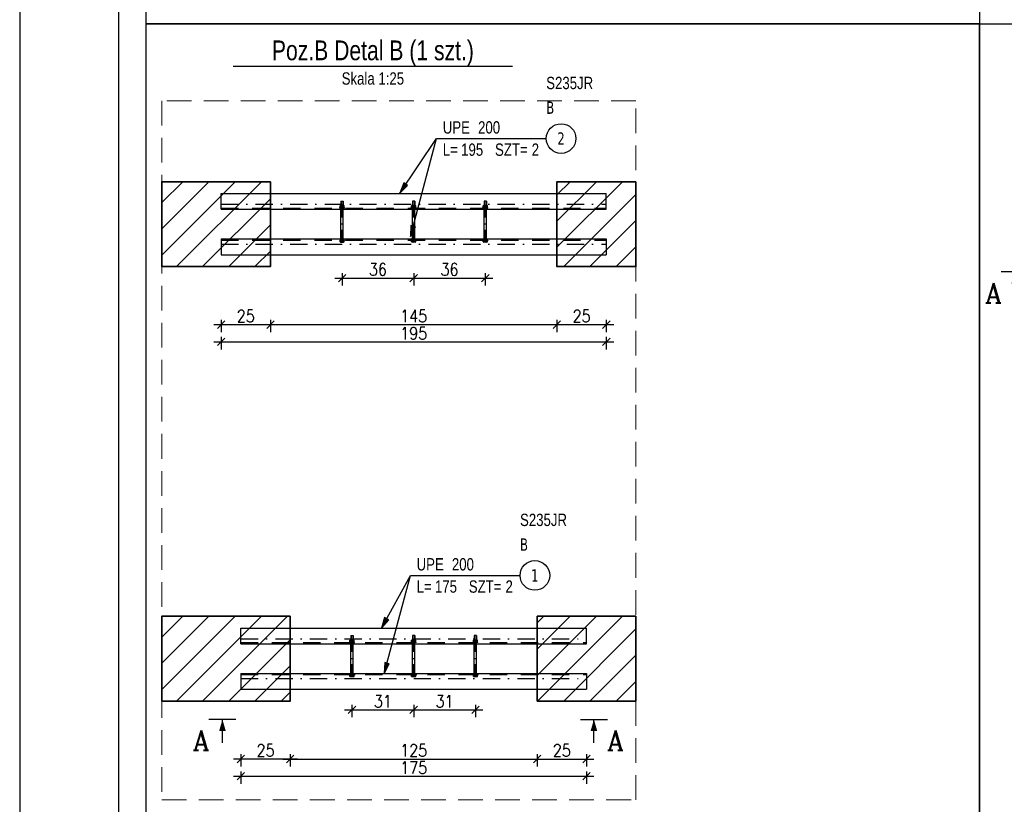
# Model space of a CAD drawing. Header units: millimetres. Extents: x -21056 to 421, y 9759 to 15589.
# Tile 2 of 120: x -21054 to -20556, y 14696 to 15093. Entities that reach past the tile are written whole.
import ezdxf
from ezdxf.enums import TextEntityAlignment as Align

# ---------------------------------------------------------------- set-up
doc = ezdxf.new("R2010")
doc.units = ezdxf.units.MM
doc.header["$LTSCALE"] = 25
doc.header["$MEASUREMENT"] = 0
for name, pattern in [('DASHED', [0.75, 0.5, -0.25]), ('DO', [1, 0.5, -0.24, 0.02, -0.24]), ('DP', [0.63, 0.35, -0.28]), ('MO', [0.7, 0.35, -0.17, 0.01, -0.17])]:
    doc.linetypes.add(name, pattern=pattern)
for name, color, linetype in [('BS_lpd', 1, 'DP'), ('BS_odn', 1, 'Continuous'), ('BS_opi1', 7, 'Continuous'), ('BS_opi2', 4, 'Continuous'), ('BS_osd', 1, 'DO'), ('BS_osm', 1, 'MO'), ('BS_prg', 3, 'Continuous'), ('BS_sru', 7, 'Continuous'), ('BS_sym', 7, 'Continuous'), ('BS_txg', 3, 'Continuous'), ('BS_txs', 2, 'Continuous'), ('BS_wym', 1, 'Continuous'), ('MV KRESKOWANIE', 1, 'Continuous'), ('MV RAMKA', 7, 'Continuous')]:
    doc.layers.add(name, color=color, linetype=linetype)
doc.layers.add('BS_pom', color=6, linetype='Continuous', plot=False)
doc.layers.add('MV NOSNE', color=3, linetype='Continuous', lineweight=35)
doc.layers.add('MV WYMIAROWANIE', color=8, linetype='Continuous', lineweight=0)
doc.styles.add('BIKTBG', font='tahoma.ttf', dxfattribs={"width": 0.85})
doc.styles.add('BIKTG', font='bikromsw.shx', dxfattribs={"width": 0.8})
doc.styles.add('BIKTS', font='bikromsw.shx', dxfattribs={"width": 0.8})
doc.styles.add('BIKWYM', font='bikromsw.shx', dxfattribs={"width": 0.8})
doc.styles.add('MV Wymiar', font='romans.shx', dxfattribs={"width": 0.85})
doc.styles.add('ROMANC', font='ROMANC.SHX')
doc.dimstyles.new('BS_ST_25_cm', dxfattribs={"dimscale": 0.25, "dimtxt": 25, "dimasz": 1.666667, "dimexe": 24, "dimexo": 0, "dimgap": 7.5, "dimtad": 1, "dimdec": 1, "dimrnd": 0.5, "dimdsep": 46, "dimtxsty": 'BIKWYM', "dimblk": 'WYM-ST', "dimcen": 0, "dimdle": 20, "dimclrd": 256, "dimclre": 256, "dimclrt": 7, "dimadec": 0, "dimazin": 0, "dimtfac": 0.033333, "dimtdec": 1, "dimtix": 1, "dimtmove": 2, "dimatfit": 3, "dimldrblk": 'WYM-ST', "dimfxl": 1, "dimtvp": 0.8, "dimtolj": 1, "dimtzin": 0, "dimarcsym": 0})
doc.dimstyles.new('MV 1-25', dxfattribs={"dimscale": 2.5, "dimtxt": 2.5, "dimasz": 1.5, "dimexe": 1.5, "dimexo": 0, "dimgap": 0.5, "dimtad": 1, "dimdec": 0, "dimtxsty": 'MV Wymiar', "dimblk": 'OBLIQUE', "dimcen": 1.5, "dimdle": 1.5, "dimadec": 0, "dimazin": 0, "dimtfac": 1, "dimtdec": 0, "dimtmove": 0, "dimatfit": 0, "dimfxl": 1, "dimfxlon": 1, "dimarcsym": 0})

# ---------------------------------------------------------------- blocks, each defined once
blk = doc.blocks.new('_Oblique')
at = {"color": 0, "linetype": 'ByBlock', "lineweight": -2}
blk.add_line((-0.5, -0.5), (0.5, 0.5), dxfattribs=at)
blk = doc.blocks.new('*D703')
at = {"layer": 'Defpoints', "color": 0}
for p in [(-20917.07, 14747.79), (-20792.07, 14747.79), (-20792.07, 14718.48)]:
    blk.add_point(p, dxfattribs=at)
at = {"layer": 'MV WYMIAROWANIE', "color": 0, "lineweight": -2}
for p, q in [((-20920.82, 14718.48), (-20788.32, 14718.48)), ((-20917.07, 14720.98), (-20917.07, 14714.73)), ((-20792.07, 14720.98), (-20792.07, 14714.73))]:
    blk.add_line(p, q, dxfattribs=at)
at = {"layer": 'MV WYMIAROWANIE', "color": 0, "linetype": 'ByBlock', "lineweight": -2, "xscale": 3.75, "yscale": 3.75, "zscale": 3.75, "rotation": 180}
blk.add_blockref('_Oblique', (-20917.07, 14718.48), dxfattribs=at)
at = {"layer": 'MV WYMIAROWANIE', "color": 0, "linetype": 'ByBlock', "lineweight": -2, "xscale": 3.75, "yscale": 3.75, "zscale": 3.75}
blk.add_blockref('_Oblique', (-20792.07, 14718.48), dxfattribs=at)
at = {"layer": 'MV WYMIAROWANIE', "color": 0, "insert": (-20854.57, 14722.86), "char_height": 6.25, "attachment_point": 5, "style": 'MV Wymiar'}
blk.add_mtext('125', dxfattribs=at)
blk = doc.blocks.new('*D706')
at = {"layer": 'Defpoints', "color": 0}
for p in [(-20942.07, 14753.79), (-20917.07, 14747.79), (-20942.07, 14718.48)]:
    blk.add_point(p, dxfattribs=at)
at = {"layer": 'MV WYMIAROWANIE', "color": 0, "lineweight": -2}
for p, q in [((-20913.32, 14718.48), (-20945.82, 14718.48)), ((-20942.07, 14720.98), (-20942.07, 14714.73)), ((-20917.07, 14720.98), (-20917.07, 14714.73))]:
    blk.add_line(p, q, dxfattribs=at)
at = {"layer": 'MV WYMIAROWANIE', "color": 0, "linetype": 'ByBlock', "lineweight": -2, "xscale": 3.75, "yscale": 3.75, "zscale": 3.75, "rotation": 180}
blk.add_blockref('_Oblique', (-20942.07, 14718.48), dxfattribs=at)
at = {"layer": 'MV WYMIAROWANIE', "color": 0, "linetype": 'ByBlock', "lineweight": -2, "xscale": 3.75, "yscale": 3.75, "zscale": 3.75}
blk.add_blockref('_Oblique', (-20917.07, 14718.48), dxfattribs=at)
at = {"layer": 'MV WYMIAROWANIE', "color": 0, "insert": (-20929.57, 14722.86), "char_height": 6.25, "attachment_point": 5, "style": 'MV Wymiar'}
blk.add_mtext('25', dxfattribs=at)
blk = doc.blocks.new('*D707')
at = {"layer": 'Defpoints', "color": 0}
for p in [(-20767.07, 14753.79), (-20792.07, 14747.79), (-20767.07, 14718.48)]:
    blk.add_point(p, dxfattribs=at)
at = {"layer": 'MV WYMIAROWANIE', "color": 0, "lineweight": -2}
for p, q in [((-20795.82, 14718.48), (-20763.32, 14718.48)), ((-20792.07, 14720.98), (-20792.07, 14714.73)), ((-20767.07, 14720.98), (-20767.07, 14714.73))]:
    blk.add_line(p, q, dxfattribs=at)
at = {"layer": 'MV WYMIAROWANIE', "color": 0, "linetype": 'ByBlock', "lineweight": -2, "xscale": 3.75, "yscale": 3.75, "zscale": 3.75, "rotation": 180}
blk.add_blockref('_Oblique', (-20792.07, 14718.48), dxfattribs=at)
at = {"layer": 'MV WYMIAROWANIE', "color": 0, "linetype": 'ByBlock', "lineweight": -2, "xscale": 3.75, "yscale": 3.75, "zscale": 3.75}
blk.add_blockref('_Oblique', (-20767.07, 14718.48), dxfattribs=at)
at = {"layer": 'MV WYMIAROWANIE', "color": 0, "insert": (-20779.57, 14722.86), "char_height": 6.25, "attachment_point": 5, "style": 'MV Wymiar'}
blk.add_mtext('25', dxfattribs=at)
blk = doc.blocks.new('*D708')
at = {"layer": 'Defpoints', "color": 0}
for p in [(-20942.07, 14753.79), (-20767.07, 14753.79), (-20767.07, 14709.73)]:
    blk.add_point(p, dxfattribs=at)
at = {"layer": 'MV WYMIAROWANIE', "color": 0, "lineweight": -2}
for p, q in [((-20945.82, 14709.73), (-20763.32, 14709.73)), ((-20942.07, 14712.23), (-20942.07, 14705.98)), ((-20767.07, 14712.23), (-20767.07, 14705.98))]:
    blk.add_line(p, q, dxfattribs=at)
at = {"layer": 'MV WYMIAROWANIE', "color": 0, "linetype": 'ByBlock', "lineweight": -2, "xscale": 3.75, "yscale": 3.75, "zscale": 3.75, "rotation": 180}
blk.add_blockref('_Oblique', (-20942.07, 14709.73), dxfattribs=at)
at = {"layer": 'MV WYMIAROWANIE', "color": 0, "linetype": 'ByBlock', "lineweight": -2, "xscale": 3.75, "yscale": 3.75, "zscale": 3.75}
blk.add_blockref('_Oblique', (-20767.07, 14709.73), dxfattribs=at)
at = {"layer": 'MV WYMIAROWANIE', "color": 0, "insert": (-20854.57, 14714.11), "char_height": 6.25, "attachment_point": 5, "style": 'MV Wymiar'}
blk.add_mtext('175', dxfattribs=at)
blk = doc.blocks.new('WYM-ST')
blk.add_hatch(color=256).paths.add_polyline_path([(0, 0), (-13, 2.9), (-13, -2.9)])
blk.add_lwpolyline([(0, 0), (-13, 2.9), (-13, -2.9), (0, 0)])
blk = doc.blocks.new('esn', base_point=(-13727.64, 15131.66))
at = {"layer": 'BS_opi1', "style": 'BIKTS', "width": 0.8}
for tag, p in [('Rodzaj', (-13724.52, 15134.16)), ('Nazwa_przekroju', (-13706.66, 15134.16)), ('Przedr_L', (-13724.52, 15122.91)), ('Dlugosc', (-13715.23, 15122.91)), ('Przedr_SZT', (-13698.09, 15122.91)), ('Sztuk', (-13679.52, 15122.91)), ('Uwagi', (-13724.52, 15114.16))]:
    blk.add_attdef(tag, p, '', height=6.25, dxfattribs=at)
at = {"layer": 'BS_opi2', "style": 'BIKTBG', "width": 0.8}
blk.add_attdef('Numer', text='', height=6.25, dxfattribs=at).set_placement((-13664.67, 15131.66), align=Align.MIDDLE_CENTER)
at = {"layer": 'BS_pom', "width": 0.8}
for tag, p, style in [('Gat_stali', (-13672.17, 15156.66), 'BIKTS'), ('Pozycja', (-13672.17, 15144.16), 'BIKTBG')]:
    blk.add_attdef(tag, p, '', height=6.25, dxfattribs=dict(at, style=style))
at = {"layer": 'BS_wym', "width": 0.8}
for tag, p, style, flags in [('Przedr_NR', (-13724.52, 15104.78), 'BIKTBG', 1), ('ID', (-13724.52, 15095.41), 'BIKTS', 3), ('ID_C', (-13724.52, 15086.03), 'BIKTS', 3), ('b_atr_0', (-13724.52, 15076.66), 'BIKTS', 3)]:
    blk.add_attdef(tag, p, '', height=6.25, dxfattribs=dict(at, style=style, flags=flags))
blk = doc.blocks.new('ST2')
blk.add_line((13.77, 0), (0, 0))
blk.add_solid([(6.84, -1.95), (6.84, 1.95), (0, 0)])
blk = doc.blocks.new('eprzh')
blk.add_line((-47.9, 0), (47.9, 0))
at = {"xscale": 6, "yscale": 6, "zscale": 6, "rotation": 90}
blk.add_blockref('ST2', (0, 0), dxfattribs=at)
at = {"style": 'ROMANC'}
blk.add_attdef('PRZ', text='', height=70, dxfattribs=at).set_placement((76, 39.4), align=Align.CENTER)
blk = doc.blocks.new('eoprz')
blk = doc.blocks.new('*D721')
at = {"layer": 'Defpoints', "color": 0}
for p in [(-20885.82, 14760.56), (-20854.57, 14760.56), (-20854.57, 14743.35)]:
    blk.add_point(p, dxfattribs=at)
at = {"layer": 'MV WYMIAROWANIE', "color": 0, "lineweight": -2}
for p, q in [((-20889.57, 14743.35), (-20850.82, 14743.35)), ((-20885.82, 14745.85), (-20885.82, 14739.6)), ((-20854.57, 14745.85), (-20854.57, 14739.6))]:
    blk.add_line(p, q, dxfattribs=at)
at = {"layer": 'MV WYMIAROWANIE', "color": 0, "linetype": 'ByBlock', "lineweight": -2, "xscale": 3.75, "yscale": 3.75, "zscale": 3.75, "rotation": 180}
blk.add_blockref('_Oblique', (-20885.82, 14743.35), dxfattribs=at)
at = {"layer": 'MV WYMIAROWANIE', "color": 0, "linetype": 'ByBlock', "lineweight": -2, "xscale": 3.75, "yscale": 3.75, "zscale": 3.75}
blk.add_blockref('_Oblique', (-20854.57, 14743.35), dxfattribs=at)
at = {"layer": 'MV WYMIAROWANIE', "color": 0, "insert": (-20870.19, 14747.72), "char_height": 6.25, "attachment_point": 5, "style": 'MV Wymiar'}
blk.add_mtext('31', dxfattribs=at)
blk = doc.blocks.new('*D731')
at = {"layer": 'Defpoints', "color": 0}
for p in [(-20854.57, 14760.56), (-20823.32, 14761.79), (-20823.32, 14743.35)]:
    blk.add_point(p, dxfattribs=at)
at = {"layer": 'MV WYMIAROWANIE', "color": 0, "lineweight": -2}
for p, q in [((-20858.32, 14743.35), (-20819.57, 14743.35)), ((-20854.57, 14745.85), (-20854.57, 14739.6)), ((-20823.32, 14745.85), (-20823.32, 14739.6))]:
    blk.add_line(p, q, dxfattribs=at)
at = {"layer": 'MV WYMIAROWANIE', "color": 0, "linetype": 'ByBlock', "lineweight": -2, "xscale": 3.75, "yscale": 3.75, "zscale": 3.75, "rotation": 180}
blk.add_blockref('_Oblique', (-20854.57, 14743.35), dxfattribs=at)
at = {"layer": 'MV WYMIAROWANIE', "color": 0, "linetype": 'ByBlock', "lineweight": -2, "xscale": 3.75, "yscale": 3.75, "zscale": 3.75}
blk.add_blockref('_Oblique', (-20823.32, 14743.35), dxfattribs=at)
at = {"layer": 'MV WYMIAROWANIE', "color": 0, "insert": (-20838.94, 14747.72), "char_height": 6.25, "attachment_point": 5, "style": 'MV Wymiar'}
blk.add_mtext('31', dxfattribs=at)
blk = doc.blocks.new('*D732')
at = {"layer": 'Defpoints', "color": 0}
for p in [(-20952.07, 14973.79), (-20927.07, 14973.79), (-20927.07, 14938.4)]:
    blk.add_point(p, dxfattribs=at)
at = {"layer": 'MV WYMIAROWANIE', "color": 0, "lineweight": -2}
for p, q in [((-20955.82, 14938.4), (-20923.32, 14938.4)), ((-20952.07, 14940.9), (-20952.07, 14934.65)), ((-20927.07, 14940.9), (-20927.07, 14934.65))]:
    blk.add_line(p, q, dxfattribs=at)
at = {"layer": 'MV WYMIAROWANIE', "color": 0, "linetype": 'ByBlock', "lineweight": -2, "xscale": 3.75, "yscale": 3.75, "zscale": 3.75, "rotation": 180}
blk.add_blockref('_Oblique', (-20952.07, 14938.4), dxfattribs=at)
at = {"layer": 'MV WYMIAROWANIE', "color": 0, "linetype": 'ByBlock', "lineweight": -2, "xscale": 3.75, "yscale": 3.75, "zscale": 3.75}
blk.add_blockref('_Oblique', (-20927.07, 14938.4), dxfattribs=at)
at = {"layer": 'MV WYMIAROWANIE', "color": 0, "insert": (-20939.57, 14942.77), "char_height": 6.25, "attachment_point": 5, "style": 'MV Wymiar'}
blk.add_mtext('25', dxfattribs=at)
blk = doc.blocks.new('*D733')
at = {"layer": 'Defpoints', "color": 0}
for p in [(-20927.07, 14973.79), (-20782.07, 14967.79), (-20782.07, 14938.4)]:
    blk.add_point(p, dxfattribs=at)
at = {"layer": 'MV WYMIAROWANIE', "color": 0, "lineweight": -2}
for p, q in [((-20930.82, 14938.4), (-20778.32, 14938.4)), ((-20927.07, 14940.9), (-20927.07, 14934.65)), ((-20782.07, 14940.9), (-20782.07, 14934.65))]:
    blk.add_line(p, q, dxfattribs=at)
at = {"layer": 'MV WYMIAROWANIE', "color": 0, "linetype": 'ByBlock', "lineweight": -2, "xscale": 3.75, "yscale": 3.75, "zscale": 3.75, "rotation": 180}
blk.add_blockref('_Oblique', (-20927.07, 14938.4), dxfattribs=at)
at = {"layer": 'MV WYMIAROWANIE', "color": 0, "linetype": 'ByBlock', "lineweight": -2, "xscale": 3.75, "yscale": 3.75, "zscale": 3.75}
blk.add_blockref('_Oblique', (-20782.07, 14938.4), dxfattribs=at)
at = {"layer": 'MV WYMIAROWANIE', "color": 0, "insert": (-20854.57, 14942.77), "char_height": 6.25, "attachment_point": 5, "style": 'MV Wymiar'}
blk.add_mtext('145', dxfattribs=at)
blk = doc.blocks.new('*D734')
at = {"layer": 'Defpoints', "color": 0}
for p in [(-20757.07, 14973.79), (-20782.07, 14967.79), (-20757.07, 14938.4)]:
    blk.add_point(p, dxfattribs=at)
at = {"layer": 'MV WYMIAROWANIE', "color": 0, "lineweight": -2}
for p, q in [((-20785.82, 14938.4), (-20753.32, 14938.4)), ((-20782.07, 14940.9), (-20782.07, 14934.65)), ((-20757.07, 14940.9), (-20757.07, 14934.65))]:
    blk.add_line(p, q, dxfattribs=at)
at = {"layer": 'MV WYMIAROWANIE', "color": 0, "linetype": 'ByBlock', "lineweight": -2, "xscale": 3.75, "yscale": 3.75, "zscale": 3.75, "rotation": 180}
blk.add_blockref('_Oblique', (-20782.07, 14938.4), dxfattribs=at)
at = {"layer": 'MV WYMIAROWANIE', "color": 0, "linetype": 'ByBlock', "lineweight": -2, "xscale": 3.75, "yscale": 3.75, "zscale": 3.75}
blk.add_blockref('_Oblique', (-20757.07, 14938.4), dxfattribs=at)
at = {"layer": 'MV WYMIAROWANIE', "color": 0, "insert": (-20769.57, 14942.77), "char_height": 6.25, "attachment_point": 5, "style": 'MV Wymiar'}
blk.add_mtext('25', dxfattribs=at)
blk = doc.blocks.new('*D735')
at = {"layer": 'Defpoints', "color": 0}
for p in [(-20952.07, 14973.79), (-20757.07, 14973.79), (-20757.07, 14929.65)]:
    blk.add_point(p, dxfattribs=at)
at = {"layer": 'MV WYMIAROWANIE', "color": 0, "lineweight": -2}
for p, q in [((-20955.82, 14929.65), (-20753.32, 14929.65)), ((-20952.07, 14932.15), (-20952.07, 14925.9)), ((-20757.07, 14932.15), (-20757.07, 14925.9))]:
    blk.add_line(p, q, dxfattribs=at)
at = {"layer": 'MV WYMIAROWANIE', "color": 0, "linetype": 'ByBlock', "lineweight": -2, "xscale": 3.75, "yscale": 3.75, "zscale": 3.75, "rotation": 180}
blk.add_blockref('_Oblique', (-20952.07, 14929.65), dxfattribs=at)
at = {"layer": 'MV WYMIAROWANIE', "color": 0, "linetype": 'ByBlock', "lineweight": -2, "xscale": 3.75, "yscale": 3.75, "zscale": 3.75}
blk.add_blockref('_Oblique', (-20757.07, 14929.65), dxfattribs=at)
at = {"layer": 'MV WYMIAROWANIE', "color": 0, "insert": (-20854.57, 14934.02), "char_height": 6.25, "attachment_point": 5, "style": 'MV Wymiar'}
blk.add_mtext('195', dxfattribs=at)
blk = doc.blocks.new('*D736')
at = {"layer": 'Defpoints', "color": 0}
for p in [(-20890.82, 14981.79), (-20854.57, 14981.79), (-20854.57, 14961.99)]:
    blk.add_point(p, dxfattribs=at)
at = {"layer": 'MV WYMIAROWANIE', "color": 0, "lineweight": -2}
for p, q in [((-20890.82, 14964.49), (-20890.82, 14958.24)), ((-20854.57, 14964.49), (-20854.57, 14958.24)), ((-20894.57, 14961.99), (-20850.82, 14961.99))]:
    blk.add_line(p, q, dxfattribs=at)
at = {"layer": 'MV WYMIAROWANIE', "color": 0, "linetype": 'ByBlock', "lineweight": -2, "xscale": 3.75, "yscale": 3.75, "zscale": 3.75, "rotation": 180}
blk.add_blockref('_Oblique', (-20890.82, 14961.99), dxfattribs=at)
at = {"layer": 'MV WYMIAROWANIE', "color": 0, "linetype": 'ByBlock', "lineweight": -2, "xscale": 3.75, "yscale": 3.75, "zscale": 3.75}
blk.add_blockref('_Oblique', (-20854.57, 14961.99), dxfattribs=at)
at = {"layer": 'MV WYMIAROWANIE', "color": 0, "insert": (-20872.69, 14966.36), "char_height": 6.25, "attachment_point": 5, "style": 'MV Wymiar'}
blk.add_mtext('36', dxfattribs=at)
blk = doc.blocks.new('*D737')
at = {"layer": 'Defpoints', "color": 0}
for p in [(-20854.57, 14981.79), (-20818.32, 14981.79), (-20818.32, 14961.99)]:
    blk.add_point(p, dxfattribs=at)
at = {"layer": 'MV WYMIAROWANIE', "color": 0, "lineweight": -2}
for p, q in [((-20854.57, 14964.49), (-20854.57, 14958.24)), ((-20818.32, 14964.49), (-20818.32, 14958.24)), ((-20858.32, 14961.99), (-20814.57, 14961.99))]:
    blk.add_line(p, q, dxfattribs=at)
at = {"layer": 'MV WYMIAROWANIE', "color": 0, "linetype": 'ByBlock', "lineweight": -2, "xscale": 3.75, "yscale": 3.75, "zscale": 3.75, "rotation": 180}
blk.add_blockref('_Oblique', (-20854.57, 14961.99), dxfattribs=at)
at = {"layer": 'MV WYMIAROWANIE', "color": 0, "linetype": 'ByBlock', "lineweight": -2, "xscale": 3.75, "yscale": 3.75, "zscale": 3.75}
blk.add_blockref('_Oblique', (-20818.32, 14961.99), dxfattribs=at)
at = {"layer": 'MV WYMIAROWANIE', "color": 0, "insert": (-20836.44, 14966.36), "char_height": 6.25, "attachment_point": 5, "style": 'MV Wymiar'}
blk.add_mtext('36', dxfattribs=at)

msp = doc.modelspace()

# ---------------------------------------------------------------- hatches: boundary and pattern name
at = {"layer": 'MV KRESKOWANIE', "true_color": 0xc6cbd2, "transparency": 33554687}
h = msp.add_hatch(dxfattribs=at)
h.set_pattern_fill('ANSI31', color=254, scale=75)
h.set_pattern_definition([(45, (-7114.156, -300.058), (-6.629126, 6.629126), [])])
h.paths.add_polyline_path([(-20927.07, 15010.79), (-20982.07, 15010.79), (-20982.07, 14967.79), (-20927.07, 14967.79)])
h = msp.add_hatch(dxfattribs=at)
h.set_pattern_fill('ANSI31', color=254, scale=75)
h.set_pattern_definition([(45, (-7077.156, -300.058), (-6.629126, 6.629126), [])])
h.paths.add_polyline_path([(-20742.07, 15010.79), (-20782.07, 15010.79), (-20782.07, 14967.79), (-20742.07, 14967.79)])
h = msp.add_hatch(dxfattribs=at)
h.set_pattern_fill('ANSI31', color=254, scale=75)
h.set_pattern_definition([(45, (-7114.156, -520.058), (-6.629126, 6.629126), [])])
h.paths.add_polyline_path([(-20917.07, 14790.79), (-20982.07, 14790.79), (-20982.07, 14747.79), (-20917.07, 14747.79)])
h = msp.add_hatch(dxfattribs=at)
h.set_pattern_fill('ANSI31', color=254, scale=75)
h.set_pattern_definition([(45, (-7077.156, -520.058), (-6.629126, 6.629126), [])])
h.paths.add_polyline_path([(-20742.07, 14790.79), (-20792.07, 14790.79), (-20792.07, 14747.79), (-20742.07, 14747.79)])

# ---------------------------------------------------------------- linework, layer by layer
at = {"layer": 'BS_lpd'}
for p, q in [((-20952.07, 14997.39), (-20757.07, 14997.39)), ((-20952.07, 14981.19), (-20757.07, 14981.19)), ((-20942.07, 14777.39), (-20767.07, 14777.39)), ((-20942.07, 14761.19), (-20767.07, 14761.19))]:
    msp.add_line(p, q, dxfattribs=at)
at = {"layer": 'BS_odn'}
for centre in [(-20779.98, 15032.64), (-20793.24, 14811.43)]:
    msp.add_circle(centre, 7.5, dxfattribs=at)
at = {"layer": 'BS_osd', "ltscale": 0.5}
for p, q in [((-20890.82, 14980.19), (-20890.82, 15000.94)), ((-20854.57, 14980.19), (-20854.57, 15000.94)), ((-20818.32, 14980.19), (-20818.32, 15000.94)), ((-20885.82, 14760.19), (-20885.82, 14780.94)), ((-20854.57, 14760.19), (-20854.57, 14780.94)), ((-20823.32, 14760.19), (-20823.32, 14780.94))]:
    msp.add_line(p, q, dxfattribs=at)
at = {"layer": 'BS_osm'}
for p, q in [((-20952.07, 14999.35), (-20757.07, 14999.35)), ((-20952.07, 14979.23), (-20757.07, 14979.23)), ((-20942.07, 14779.35), (-20767.07, 14779.35)), ((-20942.07, 14759.23), (-20767.07, 14759.23))]:
    msp.add_line(p, q, dxfattribs=at)
at = {"layer": 'BS_prg'}
for p, q in [((-20952.07, 15004.79), (-20757.07, 15004.79)), ((-20952.07, 14996.79), (-20952.07, 15004.79)), ((-20757.07, 14996.79), (-20757.07, 15004.79)), ((-20952.07, 14996.79), (-20757.07, 14996.79)), ((-20952.07, 14981.79), (-20757.07, 14981.79)), ((-20952.07, 14981.79), (-20952.07, 14973.79)), ((-20757.07, 14981.79), (-20757.07, 14973.79)), ((-20952.07, 14973.79), (-20757.07, 14973.79)), ((-20942.07, 14784.79), (-20767.07, 14784.79)), ((-20942.07, 14776.79), (-20942.07, 14784.79)), ((-20767.07, 14776.79), (-20767.07, 14784.79)), ((-20942.07, 14776.79), (-20767.07, 14776.79)), ((-20942.07, 14761.79), (-20767.07, 14761.79)), ((-20942.07, 14761.79), (-20942.07, 14753.79)), ((-20767.07, 14761.79), (-20767.07, 14753.79)), ((-20942.07, 14753.79), (-20767.07, 14753.79))]:
    msp.add_line(p, q, dxfattribs=at)
at = {"layer": 'BS_sru'}
for p, q in [((-20892.02, 14997.39), (-20892.02, 14997.64)), ((-20892.02, 14997.64), (-20889.62, 14997.64)), ((-20892.02, 14997.39), (-20889.62, 14997.39)), ((-20891.86, 14997.75), (-20891.86, 14998.62)), ((-20891.6, 14998.72), (-20890.04, 14998.72)), ((-20891.6, 14997.64), (-20890.04, 14997.64)), ((-20891.42, 15000.94), (-20890.22, 15000.94)), ((-20891.42, 15000.94), (-20891.42, 14998.72)), ((-20891.42, 14981.19), (-20891.42, 14997.39)), ((-20891.34, 14997.75), (-20891.34, 14998.62)), ((-20890.3, 14997.75), (-20890.3, 14998.62)), ((-20890.22, 15000.94), (-20890.22, 14998.72)), ((-20890.22, 14981.19), (-20890.22, 14997.39)), ((-20889.78, 14997.75), (-20889.78, 14998.62)), ((-20889.62, 14997.39), (-20889.62, 14997.64)), ((-20855.77, 14997.39), (-20855.77, 14997.64)), ((-20853.37, 14997.64), (-20855.77, 14997.64)), ((-20853.37, 14997.39), (-20855.77, 14997.39)), ((-20855.61, 14997.75), (-20855.61, 14998.62)), ((-20853.79, 14998.72), (-20855.35, 14998.72)), ((-20853.79, 14997.64), (-20855.35, 14997.64)), ((-20853.97, 15000.94), (-20855.17, 15000.94)), ((-20855.17, 15000.94), (-20855.17, 14998.72)), ((-20855.17, 14981.19), (-20855.17, 14997.39)), ((-20855.09, 14997.75), (-20855.09, 14998.62)), ((-20854.05, 14997.75), (-20854.05, 14998.62)), ((-20853.97, 15000.94), (-20853.97, 14998.72)), ((-20853.97, 14981.19), (-20853.97, 14997.39)), ((-20853.53, 14997.75), (-20853.53, 14998.62)), ((-20853.37, 14997.39), (-20853.37, 14997.64)), ((-20819.52, 14997.39), (-20819.52, 14997.64)), ((-20817.12, 14997.64), (-20819.52, 14997.64)), ((-20817.12, 14997.39), (-20819.52, 14997.39)), ((-20819.36, 14997.75), (-20819.36, 14998.62)), ((-20817.54, 14998.72), (-20819.1, 14998.72)), ((-20817.54, 14997.64), (-20819.1, 14997.64)), ((-20817.72, 15000.94), (-20818.92, 15000.94)), ((-20818.92, 15000.94), (-20818.92, 14998.72)), ((-20818.92, 14981.19), (-20818.92, 14997.39)), ((-20818.84, 14997.75), (-20818.84, 14998.62)), ((-20817.8, 14997.75), (-20817.8, 14998.62)), ((-20817.72, 15000.94), (-20817.72, 14998.72)), ((-20817.72, 14981.19), (-20817.72, 14997.39)), ((-20817.28, 14997.75), (-20817.28, 14998.62)), ((-20817.12, 14997.39), (-20817.12, 14997.64)), ((-20892.02, 14981.19), (-20889.62, 14981.19)), ((-20892.02, 14981.19), (-20892.02, 14980.94)), ((-20892.02, 14980.94), (-20889.62, 14980.94)), ((-20891.86, 14980.27), (-20891.86, 14980.94)), ((-20891.86, 14980.94), (-20889.78, 14980.94)), ((-20891.6, 14980.19), (-20890.04, 14980.19)), ((-20891.34, 14980.27), (-20891.34, 14980.94)), ((-20890.3, 14980.27), (-20890.3, 14980.94)), ((-20889.78, 14980.27), (-20889.78, 14980.94)), ((-20889.62, 14981.19), (-20889.62, 14980.94)), ((-20853.37, 14981.19), (-20855.77, 14981.19)), ((-20855.77, 14981.19), (-20855.77, 14980.94)), ((-20853.37, 14980.94), (-20855.77, 14980.94)), ((-20855.61, 14980.27), (-20855.61, 14980.94)), ((-20853.53, 14980.94), (-20855.61, 14980.94)), ((-20853.79, 14980.19), (-20855.35, 14980.19)), ((-20855.09, 14980.27), (-20855.09, 14980.94)), ((-20854.05, 14980.27), (-20854.05, 14980.94)), ((-20853.53, 14980.27), (-20853.53, 14980.94)), ((-20853.37, 14981.19), (-20853.37, 14980.94)), ((-20817.12, 14981.19), (-20819.52, 14981.19)), ((-20819.52, 14981.19), (-20819.52, 14980.94)), ((-20817.12, 14980.94), (-20819.52, 14980.94)), ((-20819.36, 14980.27), (-20819.36, 14980.94)), ((-20817.28, 14980.94), (-20819.36, 14980.94)), ((-20817.54, 14980.19), (-20819.1, 14980.19)), ((-20818.84, 14980.27), (-20818.84, 14980.94)), ((-20817.8, 14980.27), (-20817.8, 14980.94)), ((-20817.28, 14980.27), (-20817.28, 14980.94)), ((-20817.12, 14981.19), (-20817.12, 14980.94)), ((-20886.86, 14777.75), (-20886.86, 14778.62)), ((-20886.6, 14778.72), (-20885.04, 14778.72)), ((-20886.42, 14780.94), (-20885.22, 14780.94)), ((-20886.42, 14780.94), (-20886.42, 14778.72)), ((-20886.34, 14777.75), (-20886.34, 14778.62)), ((-20885.3, 14777.75), (-20885.3, 14778.62)), ((-20885.22, 14780.94), (-20885.22, 14778.72)), ((-20884.78, 14777.75), (-20884.78, 14778.62)), ((-20855.61, 14777.75), (-20855.61, 14778.62)), ((-20853.79, 14778.72), (-20855.35, 14778.72)), ((-20853.97, 14780.94), (-20855.17, 14780.94)), ((-20855.17, 14780.94), (-20855.17, 14778.72)), ((-20855.09, 14777.75), (-20855.09, 14778.62)), ((-20854.05, 14777.75), (-20854.05, 14778.62)), ((-20853.97, 14780.94), (-20853.97, 14778.72)), ((-20853.53, 14777.75), (-20853.53, 14778.62)), ((-20824.36, 14777.75), (-20824.36, 14778.62)), ((-20822.54, 14778.72), (-20824.1, 14778.72)), ((-20822.72, 14780.94), (-20823.92, 14780.94)), ((-20823.92, 14780.94), (-20823.92, 14778.72)), ((-20823.84, 14777.75), (-20823.84, 14778.62)), ((-20822.8, 14777.75), (-20822.8, 14778.62)), ((-20822.72, 14780.94), (-20822.72, 14778.72)), ((-20822.28, 14777.75), (-20822.28, 14778.62)), ((-20887.02, 14777.39), (-20887.02, 14777.64)), ((-20887.02, 14777.64), (-20884.62, 14777.64)), ((-20887.02, 14777.39), (-20884.62, 14777.39)), ((-20886.6, 14777.64), (-20885.04, 14777.64)), ((-20886.42, 14761.19), (-20886.42, 14777.39)), ((-20885.22, 14761.19), (-20885.22, 14777.39)), ((-20884.62, 14777.39), (-20884.62, 14777.64)), ((-20855.77, 14777.39), (-20855.77, 14777.64)), ((-20853.37, 14777.64), (-20855.77, 14777.64)), ((-20853.37, 14777.39), (-20855.77, 14777.39)), ((-20853.79, 14777.64), (-20855.35, 14777.64)), ((-20855.17, 14761.19), (-20855.17, 14777.39)), ((-20853.97, 14761.19), (-20853.97, 14777.39)), ((-20853.37, 14777.39), (-20853.37, 14777.64)), ((-20824.52, 14777.39), (-20824.52, 14777.64)), ((-20822.12, 14777.64), (-20824.52, 14777.64)), ((-20822.12, 14777.39), (-20824.52, 14777.39)), ((-20822.54, 14777.64), (-20824.1, 14777.64)), ((-20823.92, 14761.19), (-20823.92, 14777.39)), ((-20822.72, 14761.19), (-20822.72, 14777.39)), ((-20822.12, 14777.39), (-20822.12, 14777.64)), ((-20887.02, 14761.19), (-20884.62, 14761.19)), ((-20887.02, 14761.19), (-20887.02, 14760.94)), ((-20887.02, 14760.94), (-20884.62, 14760.94)), ((-20886.86, 14760.27), (-20886.86, 14760.94)), ((-20886.86, 14760.94), (-20884.78, 14760.94)), ((-20886.6, 14760.19), (-20885.04, 14760.19)), ((-20886.34, 14760.27), (-20886.34, 14760.94)), ((-20885.3, 14760.27), (-20885.3, 14760.94)), ((-20884.78, 14760.27), (-20884.78, 14760.94)), ((-20884.62, 14761.19), (-20884.62, 14760.94)), ((-20853.37, 14761.19), (-20855.77, 14761.19)), ((-20855.77, 14761.19), (-20855.77, 14760.94)), ((-20853.37, 14760.94), (-20855.77, 14760.94)), ((-20855.61, 14760.27), (-20855.61, 14760.94)), ((-20853.53, 14760.94), (-20855.61, 14760.94)), ((-20853.79, 14760.19), (-20855.35, 14760.19)), ((-20855.09, 14760.27), (-20855.09, 14760.94)), ((-20854.05, 14760.27), (-20854.05, 14760.94)), ((-20853.53, 14760.27), (-20853.53, 14760.94)), ((-20853.37, 14761.19), (-20853.37, 14760.94)), ((-20822.12, 14761.19), (-20824.52, 14761.19)), ((-20824.52, 14761.19), (-20824.52, 14760.94)), ((-20822.12, 14760.94), (-20824.52, 14760.94)), ((-20824.36, 14760.27), (-20824.36, 14760.94)), ((-20822.28, 14760.94), (-20824.36, 14760.94)), ((-20822.54, 14760.19), (-20824.1, 14760.19)), ((-20823.84, 14760.27), (-20823.84, 14760.94)), ((-20822.8, 14760.27), (-20822.8, 14760.94)), ((-20822.28, 14760.27), (-20822.28, 14760.94)), ((-20822.12, 14761.19), (-20822.12, 14760.94))]:
    msp.add_line(p, q, dxfattribs=at)
at = {"layer": 'BS_sru', "color": 1}
for p, q in [((-20891.24, 15000.94), (-20891.24, 14998.72)), ((-20890.39, 15000.94), (-20890.39, 14998.72)), ((-20854.99, 15000.94), (-20854.99, 14998.72)), ((-20854.14, 15000.94), (-20854.14, 14998.72)), ((-20818.74, 15000.94), (-20818.74, 14998.72)), ((-20817.89, 15000.94), (-20817.89, 14998.72)), ((-20886.24, 14780.94), (-20886.24, 14778.72)), ((-20885.39, 14780.94), (-20885.39, 14778.72)), ((-20854.99, 14780.94), (-20854.99, 14778.72)), ((-20854.14, 14780.94), (-20854.14, 14778.72)), ((-20823.74, 14780.94), (-20823.74, 14778.72)), ((-20822.89, 14780.94), (-20822.89, 14778.72))]:
    msp.add_line(p, q, dxfattribs=at)
at = {"layer": 'BS_sru'}
for centre, radius, start, end in [((-20891.6, 14998.36), 0.366, 44.8555, 135.1445), ((-20891.6, 14998.01), 0.367, 224.8555, 315.1445), ((-20890.82, 14997.42), 1.3, 66.5169, 113.4831), ((-20890.82, 14998.95), 1.3, 246.5169, 293.4831), ((-20890.04, 14998.36), 0.367, 44.8555, 135.1445), ((-20890.04, 14998.01), 0.366, 224.8555, 315.1445), ((-20855.35, 14998.36), 0.367, 44.8555, 135.1445), ((-20855.35, 14998.01), 0.366, 224.8555, 315.1445), ((-20854.57, 14997.42), 1.3, 66.5169, 113.4831), ((-20854.57, 14998.95), 1.3, 246.5169, 293.4831), ((-20853.79, 14998.36), 0.366, 44.8555, 135.1445), ((-20853.79, 14998.01), 0.367, 224.8555, 315.1445), ((-20819.1, 14998.36), 0.367, 44.8555, 135.1445), ((-20819.1, 14998.01), 0.366, 224.8555, 315.1445), ((-20818.32, 14997.42), 1.3, 66.5169, 113.4831), ((-20818.32, 14998.95), 1.3, 246.5169, 293.4831), ((-20817.54, 14998.36), 0.366, 44.8555, 135.1445), ((-20817.54, 14998.01), 0.367, 224.8555, 315.1445), ((-20891.6, 14980.68), 0.487, 237.7958, 302.2042), ((-20890.82, 14982.03), 1.84, 253.5736, 286.4264), ((-20890.04, 14980.68), 0.487, 237.7958, 302.2042), ((-20855.35, 14980.68), 0.487, 237.7958, 302.2042), ((-20854.57, 14982.03), 1.84, 253.5736, 286.4264), ((-20853.79, 14980.68), 0.487, 237.7958, 302.2042), ((-20819.1, 14980.68), 0.487, 237.7958, 302.2042), ((-20818.32, 14982.03), 1.84, 253.5736, 286.4264), ((-20817.54, 14980.68), 0.487, 237.7958, 302.2042), ((-20886.6, 14778.36), 0.366, 44.8555, 135.1445), ((-20885.82, 14777.42), 1.3, 66.5169, 113.4831), ((-20885.04, 14778.36), 0.367, 44.8555, 135.1445), ((-20855.35, 14778.36), 0.367, 44.8555, 135.1445), ((-20854.57, 14777.42), 1.3, 66.5169, 113.4831), ((-20853.79, 14778.36), 0.366, 44.8555, 135.1445), ((-20824.1, 14778.36), 0.367, 44.8555, 135.1445), ((-20823.32, 14777.42), 1.3, 66.5169, 113.4831), ((-20822.54, 14778.36), 0.366, 44.8555, 135.1445), ((-20886.6, 14778.01), 0.367, 224.8555, 315.1445), ((-20885.82, 14778.95), 1.3, 246.5169, 293.4831), ((-20885.04, 14778.01), 0.366, 224.8555, 315.1445), ((-20855.35, 14778.01), 0.366, 224.8555, 315.1445), ((-20854.57, 14778.95), 1.3, 246.5169, 293.4831), ((-20853.79, 14778.01), 0.367, 224.8555, 315.1445), ((-20824.1, 14778.01), 0.366, 224.8555, 315.1445), ((-20823.32, 14778.95), 1.3, 246.5169, 293.4831), ((-20822.54, 14778.01), 0.367, 224.8555, 315.1445), ((-20886.6, 14760.68), 0.487, 237.7958, 302.2042), ((-20885.82, 14762.03), 1.84, 253.5736, 286.4264), ((-20885.04, 14760.68), 0.487, 237.7958, 302.2042), ((-20855.35, 14760.68), 0.487, 237.7958, 302.2042), ((-20854.57, 14762.03), 1.84, 253.5736, 286.4264), ((-20853.79, 14760.68), 0.487, 237.7958, 302.2042), ((-20824.1, 14760.68), 0.487, 237.7958, 302.2042), ((-20823.32, 14762.03), 1.84, 253.5736, 286.4264), ((-20822.54, 14760.68), 0.487, 237.7958, 302.2042)]:
    msp.add_arc(centre, radius, start, end, dxfattribs=at)
at = {"layer": 'BS_txg'}
msp.add_lwpolyline([(-20945.9, 15069.28), (-20804.56, 15069.28)], dxfattribs=at)
at = {"layer": 'MV NOSNE'}
for points in [[(-20927.07, 15010.79), (-20982.07, 15010.79), (-20982.07, 14967.79), (-20927.07, 14967.79)], [(-20742.07, 15010.79), (-20782.07, 15010.79), (-20782.07, 14967.79), (-20742.07, 14967.79)], [(-20917.07, 14790.79), (-20982.07, 14790.79), (-20982.07, 14747.79), (-20917.07, 14747.79)], [(-20742.07, 14790.79), (-20792.07, 14790.79), (-20792.07, 14747.79), (-20742.07, 14747.79)]]:
    msp.add_lwpolyline(points, close=True, dxfattribs=at)
at = {"layer": 'MV RAMKA'}
for points in [[(-21054.02, 15528.13), (-21054.02, 14478.13), (-19569.02, 14478.13), (-19569.02, 15528.13)], [(-21004.02, 15515.63), (-21004.02, 14490.63), (-19581.52, 14490.63), (-19581.52, 15515.63)], [(-20990.02, 15495.47), (-20568.15, 15495.47), (-20568.15, 15090.76), (-20990.02, 15090.76)], [(-20990.02, 15090.76), (-20568.15, 15090.76), (-20568.15, 14501.4), (-20990.02, 14501.4)], [(-20568.15, 15090.76), (-19861.15, 15090.76), (-19861.15, 14501.4), (-20568.15, 14501.4)]]:
    msp.add_lwpolyline(points, close=True, dxfattribs=at)
at = {"layer": 'MV WYMIAROWANIE', "linetype": 'DASHED'}
msp.add_lwpolyline([(-20982.07, 14697.79), (-20742.07, 14697.79), (-20742.07, 15051.79), (-20982.07, 15051.79)], close=True, dxfattribs=at)

# ---------------------------------------------------------------- block references
for p, values in [((-20842.96, 15032.64), {'Numer': '2', 'Pozycja': 'B', 'Sztuk': '2', 'Gat_stali': 'S235JR', 'Nazwa_przekroju': '200', 'Dlugosc': '195', 'Rodzaj': 'UPE', 'Przedr_L': 'L=', 'Przedr_SZT': 'SZT='}), ((-20856.22, 14811.43), {'Numer': '1', 'Pozycja': 'B', 'Sztuk': '2', 'Gat_stali': 'S235JR', 'Nazwa_przekroju': '200', 'Dlugosc': '175', 'Rodzaj': 'UPE', 'Przedr_L': 'L=', 'Przedr_SZT': 'SZT='})]:
    msp.add_blockref('esn', p).add_auto_attribs(values)
at = {"layer": 'BS_sym'}
ref = msp.add_blockref('eoprz', (-20875.23, 15069.28), dxfattribs=at)
ref.add_attrib('Nazwa', 'Poz.B Detal B (1 szt.)', dxfattribs={"layer": 'BS_txg', "height": 10, "style": 'BIKTG', "width": 0.8}).set_placement((-20875.23, 15077.28), align=Align.MIDDLE_CENTER)
ref.add_attrib('Skala', 'Skala 1:25', dxfattribs={"layer": 'BS_txs', "height": 6.25, "style": 'BIKTS', "width": 0.8}).set_placement((-20875.23, 15063.03), align=Align.MIDDLE_CENTER)
at = {"layer": 'BS_txg'}
ref = msp.add_blockref('eprzh', (-20550.29, 14965.09), dxfattribs=dict(at, xscale=0.14285714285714, yscale=0.14285714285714, zscale=0.14285714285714, rotation=180))
ref.add_attrib('PRZ', 'A', dxfattribs={"layer": '0', "height": 10, "style": 'ROMANC'}).set_placement((-20561.14, 14949.45), align=Align.CENTER)
ref = msp.add_blockref('eprzh', (-20951.38, 14738.52), dxfattribs=dict(at, xscale=0.14285714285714, yscale=0.14285714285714, zscale=0.14285714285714, rotation=180))
ref.add_attrib('PRZ', 'A', dxfattribs={"layer": '0', "height": 10, "style": 'ROMANC'}).set_placement((-20962.23, 14722.89), align=Align.CENTER)
ref = msp.add_blockref('eprzh', (-20763.33, 14738.52), dxfattribs=dict(at, xscale=-0.14285714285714, yscale=0.14285714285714, zscale=0.14285714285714, rotation=180))
ref.add_attrib('PRZ', 'A', dxfattribs={"layer": '0', "height": 10, "style": 'ROMANC'}).set_placement((-20752.48, 14722.89), align=Align.CENTER)

# ---------------------------------------------------------------- dimensions: what is measured, and where the dimension line sits
at = {"layer": 'MV WYMIAROWANIE'}
for base, p1, p2, override, picture, middle in [((-20854.57, 14961.99), (-20890.82, 14981.79), (-20854.57, 14981.79), {"dimtxsty": 'MV Wymiar', "dimtmove": 1}, '*D736', (-20872.69, 14966.36)), ((-20818.32, 14961.99), (-20854.57, 14981.79), (-20818.32, 14981.79), {"dimtmove": 1}, '*D737', (-20836.44, 14966.36)), ((-20927.07, 14938.4), (-20952.07, 14973.79), (-20927.07, 14973.79), {"dimtxsty": 'MV Wymiar', "dimtmove": 1}, '*D732', (-20939.57, 14942.77)), ((-20757.07, 14929.65), (-20952.07, 14973.79), (-20757.07, 14973.79), {"dimtxsty": 'MV Wymiar', "dimtmove": 1}, '*D735', (-20854.57, 14934.02)), ((-20782.07, 14938.4), (-20927.07, 14973.79), (-20782.07, 14967.79), {"dimtxsty": 'MV Wymiar', "dimtmove": 1}, '*D733', (-20854.57, 14942.77)), ((-20757.07, 14938.4), (-20782.07, 14967.79), (-20757.07, 14973.79), {"dimtxsty": 'MV Wymiar', "dimtmove": 1}, '*D734', (-20769.57, 14942.77)), ((-20854.57, 14743.35), (-20885.82, 14760.56), (-20854.57, 14760.56), {"dimtxsty": 'MV Wymiar'}, '*D721', (-20870.19, 14747.72)), ((-20823.32, 14743.35), (-20854.57, 14760.56), (-20823.32, 14761.79), {"dimtmove": 1}, '*D731', (-20838.94, 14747.72)), ((-20942.07, 14718.48), (-20917.07, 14747.79), (-20942.07, 14753.79), {"dimtmove": 1}, '*D706', (-20929.57, 14722.86)), ((-20767.07, 14709.73), (-20942.07, 14753.79), (-20767.07, 14753.79), {"dimtmove": 1}, '*D708', (-20854.57, 14714.11)), ((-20767.07, 14718.48), (-20792.07, 14747.79), (-20767.07, 14753.79), {"dimtmove": 1}, '*D707', (-20779.57, 14722.86))]:
    dim = msp.add_linear_dim(base=base, p1=p1, p2=p2, dimstyle='MV 1-25', override=override, dxfattribs=at)
    dim.commit()
    dim.dimension.update_dxf_attribs({"geometry": picture, "text_midpoint": middle})
dim = msp.add_linear_dim(base=(-20792.07, 14718.48), p1=(-20917.07, 14747.79), p2=(-20792.07, 14747.79), dimstyle='MV 1-25', dxfattribs=at)
dim.commit()
dim.dimension.update_dxf_attribs({"geometry": '*D703', "text_midpoint": (-20854.57, 14722.86)})

# ---------------------------------------------------------------- leaders
at = {"layer": 'BS_odn'}
for points in [[(-20861.66, 15004.97), (-20842.96, 15032.64), (-20787.48, 15032.64)], [(-20870.9, 14784.79), (-20856.22, 14811.43), (-20800.74, 14811.43)]]:
    msp.add_leader(points, dimstyle='BS_ST_25_cm', dxfattribs=at)
for points in [[(-20856.21, 14983.01), (-20842.96, 15032.64)], [(-20869.47, 14761.79), (-20856.22, 14811.43)]]:
    msp.add_leader(points, dimstyle='BS_ST_25_cm', override={"dimclrd": 252}, dxfattribs=at)

doc.saveas('drawing.dxf')
